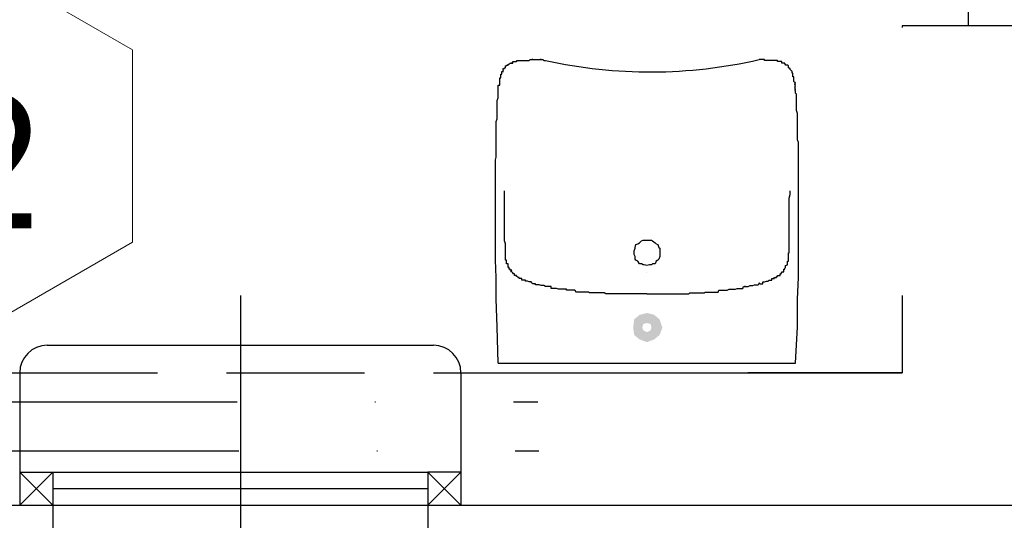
# Model space of a CAD drawing. Header units: millimetres. Extents: x 81517 to 87101, y -14750 to -11780.
# Tile 6 of 20: x 82941 to 83119, y -13379 to -13288. Entities that reach past the tile are written whole.
import ezdxf

# ---------------------------------------------------------------- set-up
doc = ezdxf.new("R2010")
doc.units = ezdxf.units.MM
doc.header["$LTSCALE"] = 100
doc.header["$MEASUREMENT"] = 0
for name, pattern in [('DASHDOT', [1, 0.5, -0.25, 0, -0.25]), ('DASHED', [0.75, 0.5, -0.25]), ('DASHED2', [0.375, 0.25, -0.125])]:
    doc.linetypes.add(name, pattern=pattern)
for name, color, linetype in [('! wyposażenie', 4, 'Continuous'), ('OKNA', 7, 'Continuous'), ('Warstwa1', 1, 'Continuous'), ('Warstwa4', 4, 'Continuous'), ('WENTYLACJAPRZER', 1, 'DASHED')]:
    doc.layers.add(name, color=color, linetype=linetype)
doc.layers.add('!OPSY', color=142, linetype='Continuous', lineweight=18)
doc.styles.add('styl4', font='TIMES.TTF', dxfattribs={"height": 100})

msp = doc.modelspace()

# ---------------------------------------------------------------- hatches: boundary and pattern name
at = {"layer": '! wyposażenie'}
msp.add_hatch(color=256, dxfattribs=at).paths.add_polyline_path([(83054.278, -13340.891), (83055.602, -13341.222), (83056.595, -13342.049), (83057.091, -13343.538), (83056.595, -13344.862), (83055.602, -13345.689), (83054.278, -13346.185), (83052.955, -13345.689), (83051.962, -13344.862), (83051.797, -13343.538), (83051.962, -13342.049), (83052.955, -13341.222), (83054.278, -13340.891), (83054.278, -13342.711), (83053.617, -13342.877), (83053.451, -13343.538), (83053.617, -13344.035), (83054.278, -13344.366), (83054.94, -13344.035), (83055.106, -13343.538), (83054.94, -13342.877), (83054.278, -13342.711)])

# ---------------------------------------------------------------- linework, layer by layer
msp.add_lwpolyline([(83027.312, -13349.991), (83081.245, -13349.991), (83081.245, -13349.991)], dxfattribs=at)
at = {"layer": 'OKNA', "color": 4, "linetype": 'Continuous'}
for p, q in [((82946.573, -13369.75), (82940.573, -13375.75)), ((82946.573, -13375.75), (82940.573, -13369.75)), ((82946.573, -13375.75), (82940.573, -13369.75)), ((82946.573, -13369.75), (82940.573, -13375.75)), ((83020.573, -13375.75), (83014.573, -13369.75)), ((83020.573, -13369.75), (83014.573, -13375.75))]:
    msp.add_line(p, q, dxfattribs=at)
at = {"layer": 'OKNA', "color": 4, "linetype": 'DASHED'}
msp.add_line((82940.573, -13375.75), (82946.573, -13375.75), dxfattribs=at)
for points in [[(82940.573, -13369.75), (82946.573, -13369.75), (82946.573, -13375.75)], [(83020.573, -13369.75), (83014.573, -13369.75), (83014.573, -13375.75)]]:
    msp.add_lwpolyline(points, dxfattribs=at)
at = {"layer": 'Warstwa1', "color": 2}
for p, q in [((83100.573, -13288.751), (83100.573, -13351.75)), ((83124.573, -13288.751), (83100.573, -13288.751)), ((82860.573, -13351.75), (82940.573, -13351.75)), ((82860.573, -13351.75), (82940.573, -13351.75)), ((82940.573, -13351.75), (82940.573, -13375.75)), ((83020.573, -13351.75), (83020.573, -13375.75)), ((83020.573, -13351.75), (83100.573, -13351.75)), ((82692.073, -13375.75), (82940.573, -13375.75)), ((83020.573, -13375.75), (83137.573, -13375.75))]:
    msp.add_line(p, q, dxfattribs=at)
at = {"layer": 'Warstwa1', "linetype": 'DASHED2'}
msp.add_line((82940.573, -13351.75), (83020.573, -13351.75), dxfattribs=at)
at = {"layer": 'Warstwa4', "linetype": 'ByBlock'}
for p, q in [((82945.573, -13346.75), (83015.573, -13346.75)), ((82946.573, -13375.75), (82946.573, -13395.75)), ((83014.573, -13375.75), (83020.573, -13375.75)), ((83014.573, -13375.75), (83014.573, -13395.75))]:
    msp.add_line(p, q, dxfattribs=at)
at = {"layer": 'Warstwa4', "linetype": 'DASHDOT'}
for p, q in [((82929.981, -13357.006), (83034.489, -13357.006)), ((82930.32, -13365.929), (83034.658, -13365.929))]:
    msp.add_line(p, q, dxfattribs=at)
at = {"layer": 'Warstwa4', "linetype": 'ByBlock'}
for centre, start, end in [((82945.573, -13351.75), 90, 180), ((83015.573, -13351.75), 0, 90)]:
    msp.add_arc(centre, 5, start, end, dxfattribs=at)
at = {"layer": 'WENTYLACJAPRZER', "linetype": 'ByBlock'}
for p, q in [((82980.573, -13328.18), (82980.573, -13427.793)), ((82980.573, -13351.75), (82980.573, -13388.071)), ((83100.573, -13351.75), (83072.573, -13351.75)), ((83072.573, -13351.75), (83100.573, -13351.75)), ((83072.573, -13351.75), (83100.573, -13351.75)), ((83072.573, -13351.75), (83100.573, -13351.75)), ((82946.573, -13369.75), (83014.573, -13369.75)), ((82946.573, -13372.75), (83014.573, -13372.75)), ((82946.573, -13375.75), (83014.573, -13375.75))]:
    msp.add_line(p, q, dxfattribs=at)
msp.add_lwpolyline([(83112.573, -13288.751), (83112.573, -13283.751), (83124.573, -13283.751), (83124.573, -13288.751)], dxfattribs=at)

# ---------------------------------------------------------------- next in the draw order: texts
at = {"layer": '!OPSY', "insert": (82927.298, -13301.259), "char_height": 24.29706, "width": 315.77635, "attachment_point": 1, "style": 'styl4', "bg_fill": 2}
msp.add_mtext('{\\fTahoma|b0|i0|c238|p34;2}', dxfattribs=at)

# ---------------------------------------------------------------- next in the draw order: linework, layer by layer
at = {"layer": '! wyposażenie'}
for p, q in [((83028.47, -13296.553), (83028.47, -13296.388)), ((83028.47, -13296.388), (83028.47, -13296.388)), ((83028.47, -13296.388), (83028.47, -13296.388)), ((83028.47, -13296.388), (83028.635, -13296.388)), ((83028.635, -13296.388), (83028.635, -13296.057)), ((83028.635, -13296.057), (83028.635, -13296.057)), ((83028.635, -13296.057), (83028.635, -13296.057)), ((83028.635, -13296.057), (83028.635, -13296.057)), ((83028.635, -13296.057), (83028.635, -13296.057)), ((83028.635, -13296.057), (83028.635, -13296.057)), ((83028.635, -13296.057), (83028.8, -13296.057)), ((83028.635, -13296.388), (83028.635, -13296.388)), ((83028.635, -13296.388), (83028.635, -13296.388)), ((83028.635, -13296.388), (83028.635, -13296.388)), ((83028.635, -13296.388), (83028.635, -13296.388)), ((83028.8, -13296.057), (83028.8, -13295.891)), ((83028.8, -13295.891), (83028.8, -13295.891)), ((83028.8, -13295.891), (83028.8, -13295.891)), ((83028.8, -13295.891), (83028.8, -13295.891)), ((83028.8, -13295.891), (83028.8, -13295.891)), ((83028.8, -13295.891), (83028.8, -13295.891)), ((83028.8, -13295.891), (83028.8, -13295.891)), ((83028.8, -13295.891), (83029.131, -13295.891)), ((83028.8, -13296.057), (83028.8, -13296.057)), ((83028.8, -13296.057), (83028.8, -13296.057)), ((83028.8, -13296.057), (83028.8, -13296.057)), ((83029.131, -13295.891), (83029.131, -13295.726)), ((83029.131, -13295.726), (83029.131, -13295.726)), ((83029.131, -13295.726), (83029.131, -13295.726)), ((83029.131, -13295.726), (83029.131, -13295.726)), ((83029.131, -13295.726), (83029.297, -13295.726)), ((83029.131, -13295.891), (83029.131, -13295.891)), ((83029.131, -13295.891), (83029.131, -13295.891)), ((83029.131, -13295.891), (83029.131, -13295.891)), ((83029.131, -13295.891), (83029.131, -13295.891)), ((83029.297, -13295.726), (83029.462, -13295.56)), ((83029.297, -13295.726), (83029.297, -13295.726)), ((83029.297, -13295.726), (83029.297, -13295.726)), ((83029.297, -13295.726), (83029.297, -13295.726)), ((83029.297, -13295.726), (83029.297, -13295.726)), ((83029.297, -13295.726), (83029.297, -13295.726)), ((83029.297, -13295.726), (83029.297, -13295.726)), ((83029.297, -13295.726), (83029.297, -13295.726)), ((83029.297, -13295.726), (83029.297, -13295.726)), ((83029.462, -13295.56), (83029.462, -13295.56)), ((83029.462, -13295.56), (83029.462, -13295.56)), ((83029.462, -13295.56), (83029.462, -13295.56)), ((83029.462, -13295.56), (83029.462, -13295.56)), ((83029.462, -13295.56), (83029.462, -13295.56)), ((83029.462, -13295.56), (83029.462, -13295.56)), ((83029.462, -13295.56), (83029.462, -13295.56)), ((83029.462, -13295.56), (83029.462, -13295.56)), ((83029.462, -13295.56), (83029.793, -13295.56)), ((83029.793, -13295.56), (83029.628, -13295.56)), ((83029.628, -13295.56), (83029.628, -13295.56)), ((83029.628, -13295.56), (83029.628, -13295.56)), ((83029.628, -13295.56), (83029.628, -13295.56)), ((83029.628, -13295.56), (83029.628, -13295.56)), ((83029.628, -13295.56), (83029.628, -13295.56)), ((83029.628, -13295.56), (83029.628, -13295.56)), ((83029.628, -13295.56), (83029.959, -13295.56)), ((83029.959, -13295.56), (83029.959, -13295.229)), ((83029.959, -13295.229), (83029.959, -13295.229)), ((83029.959, -13295.229), (83029.959, -13295.229)), ((83029.959, -13295.229), (83029.959, -13295.229)), ((83029.959, -13295.229), (83029.959, -13295.229)), ((83029.959, -13295.229), (83030.124, -13295.229)), ((83030.124, -13295.229), (83030.124, -13295.229)), ((83030.124, -13295.229), (83030.124, -13295.229)), ((83030.124, -13295.229), (83030.124, -13295.229)), ((83030.124, -13295.229), (83030.289, -13295.229)), ((83030.289, -13295.229), (83030.289, -13295.229)), ((83030.289, -13295.229), (83030.289, -13295.229)), ((83030.289, -13295.229), (83030.289, -13295.229)), ((83030.289, -13295.229), (83030.62, -13295.229)), ((83030.62, -13295.229), (83030.786, -13295.064)), ((83030.62, -13295.229), (83030.62, -13295.229)), ((83030.62, -13295.229), (83030.62, -13295.229)), ((83030.786, -13295.064), (83030.786, -13295.064)), ((83030.786, -13295.064), (83030.786, -13295.064)), ((83030.786, -13295.064), (83030.786, -13295.064)), ((83030.786, -13295.064), (83030.951, -13295.064)), ((83030.951, -13295.064), (83030.951, -13295.064)), ((83030.951, -13295.064), (83030.951, -13295.064)), ((83030.951, -13295.064), (83030.951, -13295.064)), ((83030.951, -13295.064), (83031.117, -13295.064)), ((83031.117, -13295.064), (83031.117, -13295.064)), ((83031.117, -13295.064), (83031.117, -13295.064)), ((83031.117, -13295.064), (83031.117, -13295.064)), ((83031.117, -13295.064), (83031.448, -13295.064)), ((83031.448, -13295.064), (83031.448, -13295.064)), ((83031.448, -13295.064), (83031.448, -13295.064)), ((83031.448, -13295.064), (83031.613, -13295.064)), ((83031.613, -13295.064), (83031.613, -13295.064)), ((83031.613, -13295.064), (83031.778, -13295.064)), ((83031.778, -13295.064), (83031.778, -13295.064)), ((83031.778, -13295.064), (83032.109, -13295.064)), ((83032.109, -13295.064), (83032.109, -13295.064)), ((83032.109, -13295.064), (83032.275, -13295.064)), ((83032.275, -13295.064), (83032.275, -13295.064)), ((83032.275, -13295.064), (83032.44, -13295.064)), ((83032.44, -13295.064), (83032.44, -13295.064)), ((83032.44, -13295.064), (83032.606, -13295.064)), ((83032.606, -13295.064), (83032.937, -13295.064)), ((83032.937, -13295.064), (83033.102, -13294.899)), ((83032.937, -13295.064), (83032.937, -13295.064)), ((83033.102, -13294.899), (83033.102, -13294.899)), ((83033.102, -13294.899), (83033.267, -13294.899)), ((83033.267, -13294.899), (83033.267, -13294.899)), ((83033.267, -13294.899), (83033.598, -13294.899)), ((83033.598, -13294.899), (83033.433, -13294.899)), ((83033.433, -13294.899), (83033.764, -13294.899)), ((83033.764, -13294.899), (83033.764, -13294.899)), ((83033.764, -13294.899), (83033.929, -13294.899)), ((83033.929, -13294.899), (83033.929, -13294.899)), ((83033.929, -13294.899), (83034.095, -13294.899)), ((83034.095, -13294.899), (83034.095, -13294.899)), ((83034.095, -13294.899), (83034.425, -13294.899)), ((83034.425, -13294.899), (83034.425, -13294.899)), ((83034.425, -13294.899), (83034.591, -13294.899)), ((83034.591, -13294.899), (83034.756, -13294.899)), ((83034.756, -13294.899), (83034.756, -13294.899)), ((83034.756, -13294.899), (83035.087, -13294.899)), ((83035.087, -13294.899), (83034.922, -13294.899)), ((83034.922, -13294.899), (83035.253, -13294.899)), ((83035.253, -13294.899), (83035.418, -13294.899)), ((83035.418, -13294.899), (83035.584, -13295.064)), ((83035.584, -13295.064), (83035.914, -13295.064)), ((83074.793, -13294.899), (83074.628, -13294.899)), ((83074.793, -13294.899), (83074.793, -13294.899)), ((83074.959, -13294.899), (83074.793, -13294.899)), ((83074.959, -13294.899), (83074.959, -13294.899)), ((83075.289, -13294.899), (83074.959, -13294.899)), ((83075.289, -13294.899), (83075.289, -13294.899)), ((83075.455, -13294.899), (83075.289, -13294.899)), ((83075.455, -13294.899), (83075.455, -13294.899)), ((83075.62, -13294.899), (83075.455, -13294.899)), ((83075.62, -13295.064), (83075.62, -13294.899)), ((83075.786, -13295.064), (83075.62, -13295.064)), ((83075.951, -13295.064), (83075.786, -13295.064)), ((83076.117, -13295.064), (83075.951, -13295.064)), ((83076.117, -13295.064), (83076.117, -13295.064)), ((83076.282, -13295.064), (83076.117, -13295.064)), ((83076.282, -13295.064), (83076.282, -13295.064)), ((83076.448, -13295.064), (83076.282, -13295.064)), ((83076.778, -13295.064), (83076.448, -13295.064)), ((83076.778, -13295.064), (83076.778, -13295.064)), ((83076.944, -13295.064), (83076.778, -13295.064)), ((83076.944, -13295.064), (83076.944, -13295.064)), ((83077.109, -13295.064), (83076.944, -13295.064)), ((83077.109, -13295.064), (83077.109, -13295.064)), ((83077.109, -13295.064), (83077.109, -13295.064)), ((83077.275, -13295.064), (83077.109, -13295.064)), ((83077.275, -13295.064), (83077.275, -13295.064)), ((83077.275, -13295.064), (83077.275, -13295.064)), ((83077.44, -13295.064), (83077.275, -13295.064)), ((83077.606, -13295.064), (83077.44, -13295.064)), ((83077.606, -13295.064), (83077.606, -13295.064)), ((83077.606, -13295.064), (83077.606, -13295.064)), ((83077.771, -13295.064), (83077.606, -13295.064)), ((83077.771, -13295.064), (83077.771, -13295.064)), ((83077.771, -13295.064), (83077.771, -13295.064)), ((83077.771, -13295.064), (83077.771, -13295.064)), ((83077.937, -13295.064), (83077.771, -13295.064)), ((83077.937, -13295.064), (83077.937, -13295.064)), ((83077.937, -13295.229), (83077.937, -13295.064)), ((83077.937, -13295.229), (83077.937, -13295.229)), ((83078.267, -13295.229), (83077.937, -13295.229)), ((83078.267, -13295.229), (83078.267, -13295.229)), ((83078.267, -13295.229), (83078.267, -13295.229)), ((83078.267, -13295.229), (83078.267, -13295.229)), ((83078.433, -13295.229), (83078.267, -13295.229)), ((83078.433, -13295.229), (83078.433, -13295.229)), ((83078.433, -13295.229), (83078.433, -13295.229)), ((83078.433, -13295.229), (83078.433, -13295.229)), ((83078.598, -13295.229), (83078.433, -13295.229)), ((83078.598, -13295.229), (83078.598, -13295.229)), ((83078.598, -13295.229), (83078.598, -13295.229)), ((83078.598, -13295.229), (83078.598, -13295.229)), ((83078.764, -13295.229), (83078.598, -13295.229)), ((83078.764, -13295.229), (83078.764, -13295.229)), ((83078.764, -13295.56), (83078.764, -13295.229)), ((83078.764, -13295.56), (83078.764, -13295.56)), ((83078.764, -13295.56), (83078.764, -13295.56)), ((83078.764, -13295.56), (83078.764, -13295.56)), ((83078.764, -13295.56), (83078.764, -13295.56)), ((83078.764, -13295.56), (83078.764, -13295.56)), ((83079.095, -13295.56), (83078.764, -13295.56)), ((83079.095, -13295.56), (83079.095, -13295.56)), ((83079.095, -13295.56), (83079.095, -13295.56)), ((83079.095, -13295.56), (83079.095, -13295.56)), ((83079.095, -13295.56), (83079.095, -13295.56)), ((83079.095, -13295.56), (83079.095, -13295.56)), ((83079.095, -13295.56), (83079.095, -13295.56)), ((83079.095, -13295.56), (83079.095, -13295.56)), ((83079.095, -13295.56), (83079.095, -13295.56)), ((83079.26, -13295.56), (83079.095, -13295.56)), ((83079.26, -13295.56), (83079.26, -13295.56)), ((83079.26, -13295.56), (83079.26, -13295.56)), ((83079.26, -13295.726), (83079.26, -13295.56)), ((83079.26, -13295.726), (83079.26, -13295.726)), ((83079.26, -13295.726), (83079.26, -13295.726)), ((83079.26, -13295.726), (83079.26, -13295.726)), ((83079.26, -13295.726), (83079.26, -13295.726)), ((83079.26, -13295.726), (83079.26, -13295.726)), ((83079.425, -13295.726), (83079.26, -13295.726)), ((83079.425, -13295.726), (83079.425, -13295.726)), ((83079.425, -13295.726), (83079.425, -13295.726)), ((83079.425, -13295.726), (83079.425, -13295.726)), ((83079.425, -13295.726), (83079.425, -13295.726)), ((83079.425, -13295.726), (83079.425, -13295.726)), ((83079.425, -13295.726), (83079.425, -13295.726)), ((83079.425, -13295.891), (83079.425, -13295.726)), ((83079.425, -13295.891), (83079.425, -13295.891)), ((83079.756, -13295.891), (83079.425, -13295.891)), ((83079.756, -13295.891), (83079.756, -13295.891)), ((83079.756, -13295.891), (83079.756, -13295.891)), ((83079.756, -13295.891), (83079.756, -13295.891)), ((83079.756, -13295.891), (83079.756, -13295.891)), ((83079.756, -13295.891), (83079.756, -13295.891)), ((83079.756, -13295.891), (83079.756, -13295.891)), ((83079.756, -13295.891), (83079.756, -13295.891)), ((83079.756, -13295.891), (83079.756, -13295.891)), ((83079.756, -13295.891), (83079.756, -13295.891)), ((83079.922, -13296.057), (83079.756, -13295.891)), ((83079.922, -13296.057), (83079.922, -13296.057)), ((83079.922, -13296.057), (83079.922, -13296.057)), ((83079.922, -13296.057), (83079.922, -13296.057)), ((83079.922, -13296.057), (83079.922, -13296.057)), ((83079.922, -13296.057), (83079.922, -13296.057)), ((83079.922, -13296.057), (83079.922, -13296.057)), ((83079.922, -13296.057), (83079.922, -13296.057)), ((83079.922, -13296.057), (83079.922, -13296.057)), ((83079.922, -13296.057), (83079.922, -13296.057)), ((83079.922, -13296.388), (83079.922, -13296.057)), ((83080.087, -13296.388), (83079.922, -13296.388)), ((83080.087, -13296.388), (83080.087, -13296.388)), ((83080.087, -13296.388), (83080.087, -13296.388)), ((83080.087, -13296.388), (83080.087, -13296.388)), ((83080.087, -13296.388), (83080.087, -13296.388)), ((83080.087, -13296.388), (83080.087, -13296.388)), ((83080.087, -13296.388), (83080.087, -13296.388)), ((83080.087, -13296.553), (83080.087, -13296.388)), ((83027.642, -13298.373), (83027.642, -13298.207)), ((83027.642, -13298.207), (83027.642, -13298.207)), ((83027.642, -13298.207), (83027.808, -13298.207)), ((83027.808, -13297.877), (83027.808, -13297.546)), ((83027.808, -13297.546), (83027.808, -13297.546)), ((83027.808, -13297.546), (83027.808, -13297.546)), ((83027.808, -13297.546), (83027.973, -13297.546)), ((83027.808, -13298.042), (83027.808, -13297.877)), ((83027.808, -13297.877), (83027.808, -13297.877)), ((83027.808, -13297.877), (83027.808, -13297.877)), ((83027.808, -13297.877), (83027.808, -13297.877)), ((83027.808, -13298.207), (83027.808, -13298.042)), ((83027.808, -13298.042), (83027.808, -13298.042)), ((83027.808, -13298.042), (83027.808, -13298.042)), ((83027.808, -13298.042), (83027.808, -13298.042)), ((83027.808, -13298.207), (83027.808, -13298.207)), ((83027.973, -13297.215), (83027.973, -13297.049)), ((83027.973, -13297.049), (83028.304, -13297.049)), ((83027.973, -13297.38), (83027.973, -13297.215)), ((83027.973, -13297.215), (83027.973, -13297.215)), ((83027.973, -13297.215), (83027.973, -13297.215)), ((83027.973, -13297.215), (83027.973, -13297.215)), ((83027.973, -13297.546), (83027.973, -13297.38)), ((83027.973, -13297.38), (83027.973, -13297.38)), ((83027.973, -13297.38), (83027.973, -13297.38)), ((83027.973, -13297.38), (83027.973, -13297.38)), ((83028.139, -13296.718), (83028.304, -13296.553)), ((83028.139, -13297.049), (83028.304, -13296.718)), ((83028.304, -13296.718), (83028.139, -13296.718)), ((83028.139, -13296.718), (83028.139, -13296.718)), ((83028.139, -13296.718), (83028.139, -13296.718)), ((83028.304, -13297.049), (83028.139, -13297.049)), ((83028.139, -13297.049), (83028.139, -13297.049)), ((83028.304, -13296.553), (83028.47, -13296.553)), ((83028.47, -13296.553), (83028.47, -13296.553)), ((83028.47, -13296.553), (83028.47, -13296.553)), ((83028.47, -13296.553), (83028.47, -13296.553)), ((83080.087, -13296.553), (83080.087, -13296.553)), ((83080.253, -13296.553), (83080.087, -13296.553)), ((83080.253, -13296.553), (83080.253, -13296.553)), ((83080.253, -13296.553), (83080.253, -13296.553)), ((83080.253, -13296.718), (83080.253, -13296.553)), ((83080.253, -13296.718), (83080.253, -13296.718)), ((83080.253, -13296.718), (83080.253, -13296.718)), ((83080.253, -13296.718), (83080.253, -13296.718)), ((83080.584, -13297.049), (83080.253, -13296.718)), ((83080.584, -13297.049), (83080.584, -13297.049)), ((83080.584, -13297.049), (83080.584, -13297.049)), ((83080.584, -13297.049), (83080.584, -13297.049)), ((83080.584, -13297.215), (83080.584, -13297.049)), ((83080.584, -13297.215), (83080.584, -13297.215)), ((83080.584, -13297.215), (83080.584, -13297.215)), ((83080.584, -13297.215), (83080.584, -13297.215)), ((83080.584, -13297.38), (83080.584, -13297.215)), ((83080.749, -13297.38), (83080.584, -13297.38)), ((83080.749, -13297.38), (83080.749, -13297.38)), ((83080.749, -13297.38), (83080.749, -13297.38)), ((83080.749, -13297.546), (83080.749, -13297.38)), ((83080.749, -13297.546), (83080.749, -13297.546)), ((83080.749, -13297.546), (83080.749, -13297.546)), ((83080.749, -13297.546), (83080.749, -13297.546)), ((83080.749, -13297.877), (83080.749, -13297.546)), ((83080.749, -13297.877), (83080.749, -13297.877)), ((83080.749, -13297.877), (83080.749, -13297.877)), ((83080.749, -13297.877), (83080.749, -13297.877)), ((83080.749, -13298.042), (83080.749, -13297.877)), ((83080.914, -13298.042), (83080.749, -13298.042)), ((83080.914, -13298.042), (83080.914, -13298.042)), ((83080.914, -13298.042), (83080.914, -13298.042)), ((83080.914, -13298.207), (83080.914, -13298.042)), ((83080.914, -13298.207), (83080.914, -13298.207)), ((83080.914, -13298.207), (83080.914, -13298.207)), ((83080.914, -13298.207), (83080.914, -13298.207)), ((83080.914, -13298.373), (83080.914, -13298.207)), ((83027.312, -13299.696), (83027.312, -13299.531)), ((83027.312, -13299.531), (83027.642, -13299.531)), ((83027.312, -13299.862), (83027.312, -13299.696)), ((83027.312, -13299.696), (83027.312, -13299.696)), ((83027.312, -13299.696), (83027.312, -13299.696)), ((83027.312, -13300.027), (83027.312, -13299.862)), ((83027.312, -13300.193), (83027.312, -13300.027)), ((83027.642, -13298.538), (83027.642, -13298.373)), ((83027.642, -13298.373), (83027.642, -13298.373)), ((83027.642, -13298.373), (83027.642, -13298.373)), ((83027.642, -13298.704), (83027.642, -13298.538)), ((83027.642, -13298.869), (83027.642, -13298.704)), ((83027.642, -13298.704), (83027.642, -13298.704)), ((83027.642, -13298.704), (83027.642, -13298.704)), ((83027.642, -13299.035), (83027.642, -13298.869)), ((83027.642, -13298.869), (83027.642, -13298.869)), ((83027.642, -13298.869), (83027.642, -13298.869)), ((83027.642, -13299.366), (83027.642, -13299.035)), ((83027.642, -13299.035), (83027.642, -13299.035)), ((83027.642, -13299.531), (83027.642, -13299.366)), ((83027.642, -13299.366), (83027.642, -13299.366)), ((83027.642, -13299.366), (83027.642, -13299.366)), ((83080.914, -13298.373), (83080.914, -13298.373)), ((83080.914, -13298.373), (83080.914, -13298.373)), ((83080.914, -13298.538), (83080.914, -13298.373)), ((83080.914, -13298.704), (83080.914, -13298.538)), ((83080.914, -13298.704), (83080.914, -13298.704)), ((83080.914, -13298.704), (83080.914, -13298.704)), ((83080.914, -13298.869), (83080.914, -13298.704)), ((83080.914, -13298.869), (83080.914, -13298.869)), ((83080.914, -13298.869), (83080.914, -13298.869)), ((83081.08, -13299.035), (83080.914, -13298.869)), ((83081.245, -13299.035), (83081.08, -13299.035)), ((83081.08, -13299.366), (83081.245, -13299.035)), ((83081.245, -13299.366), (83081.08, -13299.366)), ((83081.08, -13299.531), (83081.245, -13299.366)), ((83081.08, -13299.366), (83081.08, -13299.366)), ((83081.245, -13299.531), (83081.08, -13299.531)), ((83081.08, -13299.696), (83081.245, -13299.531)), ((83081.245, -13299.696), (83081.08, -13299.696)), ((83081.08, -13299.862), (83081.245, -13299.696)), ((83081.08, -13299.696), (83081.08, -13299.696)), ((83081.245, -13300.027), (83081.08, -13299.862)), ((83081.08, -13300.193), (83081.245, -13300.027)), ((83027.146, -13302.343), (83027.312, -13301.847)), ((83027.312, -13300.358), (83027.312, -13300.193)), ((83027.312, -13300.193), (83027.312, -13300.193)), ((83027.312, -13300.524), (83027.312, -13300.358)), ((83027.312, -13300.358), (83027.312, -13300.358)), ((83027.312, -13300.358), (83027.312, -13300.358)), ((83027.312, -13300.854), (83027.312, -13300.524)), ((83027.312, -13300.524), (83027.312, -13300.524)), ((83027.312, -13301.02), (83027.312, -13300.854)), ((83027.312, -13301.185), (83027.312, -13301.02)), ((83027.312, -13301.351), (83027.312, -13301.185)), ((83027.312, -13301.185), (83027.312, -13301.185)), ((83027.312, -13301.847), (83027.312, -13301.351)), ((83081.245, -13300.193), (83081.08, -13300.193)), ((83081.08, -13300.358), (83081.245, -13300.193)), ((83081.245, -13300.358), (83081.08, -13300.358)), ((83081.08, -13300.524), (83081.245, -13300.358)), ((83081.08, -13300.358), (83081.08, -13300.358)), ((83081.245, -13300.524), (83081.08, -13300.524)), ((83081.245, -13300.854), (83081.245, -13300.524)), ((83081.245, -13301.02), (83081.245, -13300.854)), ((83081.411, -13301.185), (83081.245, -13301.02)), ((83081.411, -13301.185), (83081.411, -13301.185)), ((83081.411, -13301.351), (83081.411, -13301.185)), ((83081.411, -13301.847), (83081.411, -13301.351)), ((83081.411, -13302.343), (83081.411, -13301.847)), ((83027.146, -13302.509), (83027.146, -13302.343)), ((83027.146, -13302.343), (83027.146, -13302.343)), ((83027.146, -13302.674), (83027.146, -13302.509)), ((83027.146, -13302.84), (83027.146, -13302.674)), ((83027.146, -13303.336), (83027.146, -13302.84)), ((83027.146, -13303.502), (83027.146, -13303.336)), ((83027.146, -13303.998), (83027.146, -13303.502)), ((83081.411, -13302.343), (83081.411, -13302.343)), ((83081.411, -13302.509), (83081.411, -13302.343)), ((83081.411, -13302.674), (83081.411, -13302.509)), ((83081.411, -13302.84), (83081.411, -13302.674)), ((83081.411, -13303.336), (83081.411, -13302.84)), ((83081.411, -13303.502), (83081.411, -13303.336)), ((83081.411, -13303.998), (83081.411, -13303.502)), ((83027.146, -13304.163), (83027.146, -13303.998)), ((83027.146, -13304.66), (83027.146, -13304.163)), ((83027.146, -13304.991), (83027.146, -13304.66)), ((83027.146, -13305.321), (83027.146, -13304.991)), ((83027.146, -13305.652), (83027.146, -13305.321)), ((83081.411, -13304.163), (83081.411, -13303.998)), ((83081.576, -13304.66), (83081.411, -13304.163)), ((83081.576, -13304.991), (83081.576, -13304.66)), ((83081.576, -13305.321), (83081.576, -13304.991)), ((83081.576, -13305.652), (83081.576, -13305.321)), ((83026.981, -13306.149), (83027.146, -13305.652)), ((83026.981, -13306.314), (83026.981, -13306.149)), ((83026.981, -13306.645), (83026.981, -13306.314)), ((83026.981, -13307.141), (83026.981, -13306.645)), ((83026.981, -13307.307), (83026.981, -13307.141)), ((83081.576, -13306.149), (83081.576, -13305.652)), ((83081.576, -13306.314), (83081.576, -13306.149)), ((83081.576, -13306.645), (83081.576, -13306.314)), ((83081.576, -13307.141), (83081.576, -13306.645)), ((83081.576, -13307.307), (83081.576, -13307.141)), ((83026.981, -13307.803), (83026.981, -13307.307)), ((83026.981, -13308.134), (83026.981, -13307.803)), ((83026.981, -13308.465), (83026.981, -13308.134)), ((83026.981, -13308.796), (83026.981, -13308.465)), ((83026.981, -13309.292), (83026.981, -13308.796)), ((83081.576, -13307.803), (83081.576, -13307.307)), ((83081.576, -13308.134), (83081.576, -13307.803)), ((83081.576, -13308.465), (83081.576, -13308.134)), ((83081.576, -13308.796), (83081.576, -13308.465)), ((83081.576, -13309.292), (83081.576, -13308.796)), ((83026.981, -13309.457), (83026.981, -13309.292)), ((83026.981, -13309.954), (83026.981, -13309.457)), ((83026.981, -13310.119), (83026.981, -13309.954)), ((83026.981, -13310.616), (83026.981, -13310.119)), ((83026.981, -13310.946), (83026.981, -13310.616)), ((83081.576, -13309.457), (83081.576, -13309.292)), ((83081.742, -13309.954), (83081.576, -13309.457)), ((83081.742, -13310.119), (83081.742, -13309.954)), ((83081.742, -13310.616), (83081.742, -13310.119)), ((83081.742, -13310.946), (83081.742, -13310.616)), ((83026.981, -13311.112), (83026.981, -13310.946)), ((83026.981, -13311.608), (83026.981, -13311.112)), ((83026.981, -13311.939), (83026.981, -13311.608)), ((83026.981, -13312.27), (83026.981, -13311.939)), ((83026.981, -13312.601), (83026.981, -13312.27)), ((83081.742, -13311.112), (83081.742, -13310.946)), ((83081.742, -13311.608), (83081.742, -13311.112)), ((83081.742, -13311.939), (83081.742, -13311.608)), ((83081.742, -13312.27), (83081.742, -13311.939)), ((83081.742, -13312.601), (83081.742, -13312.27)), ((83026.815, -13313.097), (83026.981, -13312.601)), ((83026.815, -13313.263), (83026.815, -13313.097)), ((83026.815, -13313.759), (83026.815, -13313.263)), ((83026.815, -13314.09), (83026.815, -13313.759)), ((83026.815, -13314.421), (83026.815, -13314.09)), ((83081.742, -13313.097), (83081.742, -13312.601)), ((83081.742, -13313.263), (83081.742, -13313.097)), ((83081.742, -13313.759), (83081.742, -13313.263)), ((83081.742, -13314.09), (83081.742, -13313.759)), ((83081.742, -13314.421), (83081.742, -13314.09)), ((83026.815, -13314.752), (83026.815, -13314.421)), ((83026.815, -13315.248), (83026.815, -13314.752)), ((83026.815, -13315.413), (83026.815, -13315.248)), ((83026.815, -13315.91), (83026.815, -13315.413)), ((83026.815, -13316.241), (83026.815, -13315.91)), ((83081.742, -13314.752), (83081.742, -13314.421)), ((83081.742, -13315.248), (83081.742, -13314.752)), ((83081.742, -13315.413), (83081.742, -13315.248)), ((83081.742, -13315.91), (83081.742, -13315.413)), ((83081.742, -13316.241), (83081.742, -13315.91)), ((83026.815, -13316.406), (83026.815, -13316.241)), ((83026.815, -13316.902), (83026.815, -13316.406)), ((83026.815, -13317.068), (83026.815, -13316.902)), ((83026.815, -13317.564), (83026.815, -13317.068)), ((83026.815, -13317.895), (83026.815, -13317.564)), ((83026.815, -13318.226), (83026.815, -13317.895)), ((83081.742, -13316.406), (83081.742, -13316.241)), ((83081.742, -13316.902), (83081.742, -13316.406)), ((83081.742, -13317.068), (83081.742, -13316.902)), ((83081.742, -13317.564), (83081.742, -13317.068)), ((83081.742, -13317.895), (83081.742, -13317.564)), ((83081.742, -13318.226), (83081.742, -13317.895)), ((83026.815, -13318.557), (83026.815, -13318.226)), ((83026.815, -13319.053), (83026.815, -13318.557)), ((83026.815, -13319.218), (83026.815, -13319.053)), ((83026.815, -13319.715), (83026.815, -13319.218)), ((83081.742, -13318.557), (83081.742, -13318.226)), ((83081.742, -13319.053), (83081.742, -13318.557)), ((83081.742, -13319.218), (83081.742, -13319.053)), ((83081.742, -13319.715), (83081.742, -13319.218)), ((83026.815, -13320.046), (83026.815, -13319.715)), ((83026.815, -13320.211), (83026.815, -13320.046)), ((83026.815, -13320.707), (83026.815, -13320.211)), ((83026.815, -13321.204), (83026.815, -13320.707)), ((83081.742, -13320.046), (83081.742, -13319.715)), ((83081.742, -13320.211), (83081.742, -13320.046)), ((83081.742, -13320.707), (83081.742, -13320.211)), ((83081.742, -13321.204), (83081.742, -13320.707))]:
    msp.add_line(p, q, dxfattribs=at)
for points in [[(83054.278, -13337.417), (83054.113, -13337.417), (83053.617, -13337.417), (83053.451, -13337.417), (83052.955, -13337.417), (83052.789, -13337.417), (83052.293, -13337.417), (83052.128, -13337.417), (83051.797, -13337.417), (83051.466, -13337.417), (83051.135, -13337.417), (83050.97, -13337.417), (83050.473, -13337.417), (83050.308, -13337.417), (83049.812, -13337.417), (83049.646, -13337.417), (83049.15, -13337.417), (83048.984, -13337.417), (83048.488, -13337.417), (83048.323, -13337.417), (83048.157, -13337.417), (83047.661, -13337.417), (83047.495, -13337.417), (83046.999, -13337.417), (83046.834, -13337.417), (83046.503, -13337.252), (83046.172, -13337.252), (83045.841, -13337.252), (83045.675, -13337.252), (83045.179, -13337.252), (83045.014, -13337.252), (83044.517, -13337.252), (83044.352, -13337.252), (83043.856, -13337.252), (83043.69, -13337.086), (83043.194, -13337.086), (83043.028, -13337.086), (83042.698, -13337.086), (83042.367, -13337.086), (83042.036, -13337.086), (83041.705, -13337.086), (83041.539, -13337.086), (83041.209, -13336.755), (83040.878, -13336.755), (83040.547, -13336.755), (83040.381, -13336.755), (83039.885, -13336.755), (83039.72, -13336.755), (83039.72, -13336.59), (83039.389, -13336.59), (83039.223, -13336.59), (83039.223, -13336.59), (83039.058, -13336.59), (83038.892, -13336.59), (83038.562, -13336.59), (83038.562, -13336.59), (83038.396, -13336.59), (83038.231, -13336.59), (83037.9, -13336.424), (83037.9, -13336.424), (83037.734, -13336.424), (83037.569, -13336.424), (83037.403, -13336.424), (83037.403, -13336.424), (83037.073, -13336.424), (83036.907, -13336.424), (83036.907, -13336.093), (83036.742, -13336.093), (83036.411, -13336.093), (83036.245, -13336.093), (83036.245, -13336.093), (83036.08, -13336.093), (83035.914, -13336.093), (83035.584, -13335.928), (83035.584, -13335.928), (83035.418, -13335.928), (83035.253, -13335.928), (83035.253, -13335.928), (83035.087, -13335.928), (83034.756, -13335.763), (83034.591, -13335.763), (83034.591, -13335.763), (83034.425, -13335.763), (83034.095, -13335.763), (83034.095, -13335.597), (83033.929, -13335.597), (83033.764, -13335.597), (83033.598, -13335.597), (83033.433, -13335.432), (83033.267, -13335.266), (83033.102, -13335.266), (83033.102, -13335.266), (83032.937, -13335.266), (83032.606, -13335.101), (83032.606, -13335.101), (83032.44, -13335.101), (83032.44, -13335.101), (83032.275, -13335.101), (83032.275, -13335.101), (83032.275, -13334.935), (83032.109, -13334.935), (83032.109, -13334.935), (83032.109, -13334.935), (83031.778, -13334.935), (83031.778, -13334.935), (83031.778, -13334.935), (83031.613, -13334.935), (83031.613, -13334.604), (83031.613, -13334.604), (83031.448, -13334.604), (83031.448, -13334.604), (83031.448, -13334.604), (83031.117, -13334.604), (83031.117, -13334.439), (83031.117, -13334.439), (83030.951, -13334.439), (83030.951, -13334.439), (83030.951, -13334.439), (83030.786, -13334.274), (83030.786, -13334.274), (83030.786, -13334.274), (83030.786, -13334.274), (83030.62, -13334.274), (83030.62, -13334.108), (83030.62, -13334.108), (83030.289, -13334.108), (83030.289, -13334.108), (83030.289, -13334.108), (83030.289, -13334.108), (83030.289, -13334.108), (83030.289, -13334.108), (83030.289, -13333.777), (83030.124, -13333.777), (83030.124, -13333.777), (83030.124, -13333.777), (83030.124, -13333.777), (83030.124, -13333.777), (83030.124, -13333.777), (83030.124, -13333.777), (83029.959, -13333.612), (83029.959, -13333.612), (83029.959, -13333.612), (83029.959, -13333.612), (83029.959, -13333.612), (83029.959, -13333.612), (83029.959, -13333.612), (83029.959, -13333.612), (83029.793, -13333.446), (83029.628, -13333.446), (83029.628, -13333.446), (83029.628, -13333.446), (83029.628, -13333.446), (83029.628, -13333.446), (83029.628, -13333.446), (83029.793, -13333.116), (83029.628, -13333.116), (83029.462, -13333.116), (83029.462, -13333.116), (83029.462, -13333.116), (83029.462, -13333.116), (83029.462, -13332.95), (83029.462, -13332.95), (83029.462, -13332.95), (83029.462, -13332.95), (83029.462, -13332.95), (83029.462, -13332.95), (83029.297, -13332.95), (83029.297, -13332.785), (83029.297, -13332.785), (83029.297, -13332.785), (83029.297, -13332.785), (83029.297, -13332.785), (83029.297, -13332.785), (83029.297, -13332.619), (83029.297, -13332.619), (83029.131, -13332.619), (83029.131, -13332.288), (83029.131, -13332.288), (83029.131, -13332.288), (83029.131, -13332.123), (83029.131, -13332.123), (83029.131, -13331.957), (83028.8, -13331.957), (83028.8, -13331.957), (83028.8, -13331.792), (83028.8, -13331.627), (83028.8, -13331.627), (83028.8, -13331.461), (83028.8, -13331.461), (83028.8, -13331.461), (83028.8, -13331.296), (83028.8, -13331.296), (83028.635, -13331.296), (83028.635, -13331.13), (83028.635, -13331.13), (83028.635, -13330.799), (83028.635, -13330.799), (83028.635, -13330.799), (83028.635, -13330.634), (83028.635, -13330.634), (83028.635, -13330.634), (83028.635, -13330.468), (83028.635, -13330.468), (83028.635, -13330.468), (83028.635, -13330.303), (83028.635, -13330.138), (83028.635, -13329.972), (83028.635, -13329.972), (83028.635, -13329.972), (83028.635, -13329.807), (83028.635, -13329.641), (83028.635, -13329.31), (83028.635, -13329.31), (83028.635, -13329.145), (83028.635, -13328.979), (83028.635, -13328.483), (83028.635, -13328.318), (83028.47, -13327.821), (83028.47, -13327.656), (83028.47, -13327.325), (83028.47, -13326.994), (83028.47, -13326.663), (83028.47, -13326.498), (83028.47, -13325.836), (83028.47, -13325.174), (83028.47, -13324.513), (83028.47, -13323.851), (83028.47, -13323.189), (83028.47, -13322.527), (83028.47, -13322.031), (83028.47, -13321.369), (83028.47, -13320.707), (83028.47, -13320.046), (83028.47, -13319.384), (83028.47, -13318.722)], [(83054.278, -13337.417), (83054.775, -13337.417), (83054.94, -13337.417), (83055.271, -13337.417), (83055.602, -13337.417), (83055.933, -13337.417), (83056.264, -13337.417), (83056.595, -13337.417), (83056.76, -13337.417), (83057.256, -13337.417), (83057.422, -13337.417), (83057.587, -13337.417), (83058.084, -13337.417), (83058.249, -13337.417), (83058.745, -13337.417), (83058.911, -13337.417), (83059.407, -13337.417), (83059.573, -13337.417), (83060.069, -13337.417), (83060.234, -13337.417), (83060.565, -13337.417), (83060.896, -13337.417), (83061.227, -13337.417), (83061.558, -13337.417), (83061.889, -13337.417), (83062.054, -13337.252), (83062.55, -13337.252), (83062.716, -13337.252), (83063.212, -13337.252), (83063.378, -13337.252), (83063.874, -13337.252), (83064.039, -13337.252), (83064.37, -13337.252), (83064.701, -13337.252), (83064.867, -13337.086), (83065.363, -13337.086), (83065.528, -13337.086), (83065.859, -13337.086), (83066.19, -13337.086), (83066.521, -13337.086), (83066.852, -13337.086), (83067.183, -13337.086), (83067.348, -13336.755), (83067.845, -13336.755), (83068.01, -13336.755), (83068.506, -13336.755), (83068.672, -13336.755), (83068.837, -13336.755), (83069.168, -13336.59), (83069.168, -13336.59), (83069.334, -13336.59), (83069.499, -13336.59), (83069.664, -13336.59), (83069.664, -13336.59), (83069.995, -13336.59), (83070.161, -13336.59), (83070.161, -13336.59), (83070.326, -13336.59), (83070.657, -13336.424), (83070.823, -13336.424), (83070.823, -13336.424), (83070.988, -13336.424), (83071.153, -13336.424), (83071.484, -13336.424), (83071.484, -13336.424), (83071.65, -13336.424), (83071.815, -13336.093), (83072.146, -13336.093), (83071.981, -13336.093), (83072.312, -13336.093), (83072.477, -13336.093), (83072.477, -13336.093), (83072.642, -13336.093), (83072.973, -13335.928), (83073.139, -13335.928), (83073.139, -13335.928), (83073.304, -13335.928), (83073.47, -13335.928), (83073.47, -13335.928), (83073.8, -13335.763), (83073.966, -13335.763), (83074.131, -13335.763), (83074.131, -13335.763), (83074.462, -13335.763), (83074.628, -13335.597), (83074.628, -13335.432), (83074.793, -13335.597), (83074.959, -13335.597), (83075.289, -13335.597), (83075.289, -13335.266), (83075.455, -13335.266), (83075.62, -13335.266), (83075.62, -13335.266), (83075.951, -13335.101), (83076.117, -13335.101), (83076.117, -13335.101), (83076.282, -13335.101), (83076.282, -13335.101), (83076.282, -13335.101), (83076.448, -13334.935), (83076.448, -13334.935), (83076.448, -13334.935), (83076.778, -13334.935), (83076.778, -13334.935), (83076.778, -13334.935), (83076.944, -13334.935), (83076.944, -13334.935), (83076.944, -13334.604), (83077.109, -13334.604), (83077.109, -13334.604), (83077.109, -13334.604), (83077.44, -13334.604), (83077.275, -13334.604), (83077.44, -13334.439), (83077.606, -13334.439), (83077.606, -13334.439), (83077.606, -13334.439), (83077.771, -13334.439), (83077.771, -13334.274), (83077.771, -13334.274), (83077.937, -13334.274), (83077.937, -13334.274), (83077.937, -13334.274), (83077.937, -13334.108), (83078.267, -13334.108), (83078.267, -13334.108), (83078.267, -13334.108), (83078.267, -13334.108), (83078.267, -13334.108), (83078.267, -13334.108), (83078.433, -13334.108), (83078.433, -13333.777), (83078.433, -13333.777), (83078.433, -13333.777), (83078.433, -13333.777), (83078.433, -13333.777), (83078.433, -13333.777), (83078.598, -13333.777), (83078.598, -13333.777), (83078.598, -13333.612), (83078.598, -13333.612), (83078.598, -13333.612), (83078.598, -13333.612), (83078.598, -13333.612), (83078.598, -13333.612), (83078.764, -13333.612), (83078.764, -13333.612), (83078.764, -13333.446), (83078.764, -13333.446), (83078.764, -13333.446), (83078.764, -13333.446), (83078.764, -13333.446), (83078.764, -13333.446), (83079.095, -13333.446), (83079.095, -13333.116), (83079.095, -13333.116), (83079.095, -13333.116), (83079.095, -13333.116), (83079.095, -13333.116), (83079.095, -13333.116), (83079.095, -13332.95), (83079.095, -13332.95), (83079.26, -13332.95), (83079.26, -13332.95), (83079.26, -13332.95), (83079.26, -13332.95), (83079.26, -13332.95), (83079.26, -13332.785), (83079.26, -13332.785), (83079.26, -13332.785), (83079.26, -13332.785), (83079.26, -13332.785), (83079.26, -13332.785), (83079.425, -13332.619), (83079.425, -13332.619), (83079.425, -13332.619), (83079.425, -13332.288), (83079.425, -13332.288), (83079.425, -13332.288), (83079.756, -13332.123), (83079.756, -13332.123), (83079.756, -13331.957), (83079.756, -13331.957), (83079.756, -13331.957), (83079.756, -13331.792), (83079.756, -13331.627), (83079.756, -13331.627), (83079.756, -13331.461), (83079.922, -13331.461), (83079.922, -13331.461), (83079.922, -13331.296), (83079.922, -13331.296), (83079.922, -13331.296), (83079.922, -13331.13), (83079.922, -13331.13), (83079.922, -13330.799), (83079.922, -13330.799), (83079.922, -13330.799), (83079.922, -13330.634), (83079.922, -13330.634), (83079.922, -13330.634), (83079.922, -13330.468), (83079.922, -13330.468), (83079.922, -13330.468), (83079.922, -13330.303), (83079.922, -13330.138), (83079.922, -13329.972), (83079.922, -13329.972), (83080.087, -13329.972), (83080.087, -13329.807), (83080.087, -13329.641), (83080.087, -13329.31), (83080.087, -13329.31), (83080.087, -13329.145), (83080.087, -13328.979), (83080.087, -13328.483), (83080.087, -13328.318), (83080.087, -13327.821), (83080.087, -13327.656), (83080.087, -13327.325), (83080.087, -13326.994), (83080.087, -13326.663), (83080.087, -13326.498), (83080.087, -13325.836), (83080.087, -13325.174), (83080.087, -13324.513), (83080.087, -13323.851), (83080.087, -13323.189), (83080.087, -13322.527), (83080.087, -13322.031), (83080.087, -13321.369), (83080.087, -13320.707), (83080.087, -13320.046), (83080.253, -13319.384), (83080.253, -13318.722)], [(83027.312, -13349.991), (83027.146, -13343.373), (83026.981, -13338.41), (83026.981, -13334.439), (83026.815, -13331.296), (83026.815, -13328.483), (83026.815, -13326.167), (83026.815, -13324.016), (83026.815, -13322.031), (83026.815, -13321.204)], [(83081.245, -13349.991), (83081.576, -13343.373), (83081.576, -13338.41), (83081.742, -13334.439), (83081.742, -13331.296), (83081.742, -13328.483), (83081.742, -13326.167), (83081.742, -13324.016), (83081.742, -13322.031), (83081.742, -13321.204)], [(83054.278, -13332.288), (83053.782, -13332.123), (83053.617, -13332.123), (83053.286, -13331.957), (83052.955, -13331.957), (83052.624, -13331.461), (83052.293, -13331.296), (83052.128, -13331.13), (83052.128, -13330.634), (83051.962, -13330.303), (83051.962, -13329.972), (83051.962, -13329.641), (83052.128, -13329.145), (83052.128, -13328.979), (83052.293, -13328.483), (83052.624, -13328.318), (83052.955, -13328.152), (83053.286, -13327.821), (83053.617, -13327.656), (83053.782, -13327.656), (83054.278, -13327.656)], [(83054.278, -13327.656), (83054.775, -13327.656), (83055.106, -13327.656), (83055.271, -13327.821), (83055.767, -13328.152), (83055.933, -13328.318), (83056.264, -13328.483), (83056.429, -13328.979), (83056.595, -13329.145), (83056.595, -13329.641), (83056.595, -13329.972), (83056.595, -13330.303), (83056.595, -13330.634), (83056.429, -13331.13), (83056.264, -13331.296), (83055.933, -13331.461), (83055.767, -13331.957), (83055.271, -13331.957), (83055.106, -13332.123), (83054.775, -13332.123), (83054.278, -13332.288)]]:
    msp.add_lwpolyline(points, dxfattribs=at)
msp.add_lwpolyline([(83054.278, -13333.612), (83054.278, -13333.612)], close=True, dxfattribs=at)
msp.add_arc((83054.906, -13209.633), 87.517, 257.46659, 283.02312, dxfattribs=at)
at = {"layer": '!OPSY'}
msp.add_lwpolyline([(82930.749, -13345.523), (82961.008, -13328.054), (82961.008, -13293.114), (82930.749, -13275.644), (82900.49, -13293.114), (82900.49, -13328.054)], close=True, dxfattribs=at)

doc.saveas('drawing.dxf')
